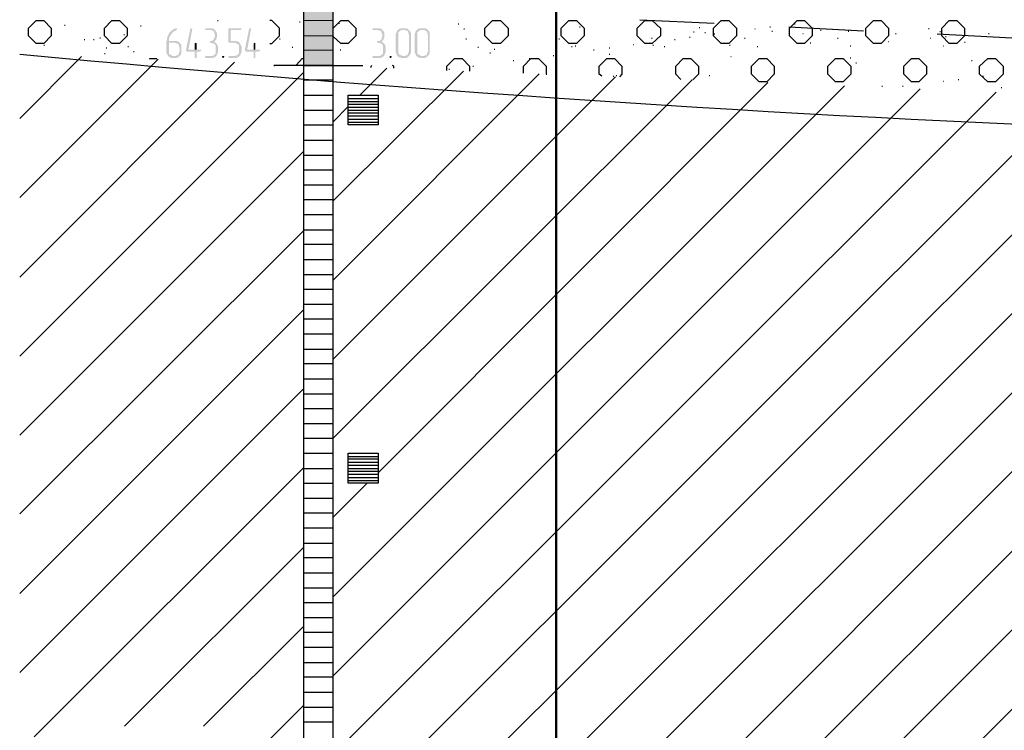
# Model space of a CAD drawing. Header units: millimetres. Extents: x -93479 to 1057970, y -66333 to 172656.
# Tile 114 of 145: x 208524 to 215123, y 44787 to 49551. Entities that reach past the tile are written whole.
import ezdxf

# ---------------------------------------------------------------- set-up
doc = ezdxf.new("R2010")
doc.units = ezdxf.units.MM
doc.layers.add('PDF _Геометрия', color=7, linetype='Continuous')
doc.layers.add('PDF _Сплошная заливка', color=7, linetype='Continuous')
doc.layers.add('РАЗМЕРЫ', color=7, linetype='Continuous', lineweight=9)

# ---------------------------------------------------------------- blocks, each defined once
blk = doc.blocks.new('геология3')
at = {"layer": 'PDF _Сплошная заливка', "transparency": 33554559}
for points in [[(59.5711, -10.6732), (59.5694, -10.6732), (59.5678, -10.6748), (59.5644, -10.6748), (59.5628, -10.6765), (59.5611, -10.6782), (59.5594, -10.6782), (59.5578, -10.6798), (59.5561, -10.6815), (59.5544, -10.6832), (59.5528, -10.6848), (59.5511, -10.6865), (59.5511, -10.6882), (59.5494, -10.6898), (59.5494, -10.6915), (59.5478, -10.6948), (59.5478, -10.6965), (59.5461, -10.6982), (59.5461, -10.7048), (59.5444, -10.7082), (59.5444, -10.7365), (59.5461, -10.7398), (59.5461, -10.7415), (59.5478, -10.7432), (59.5478, -10.7448), (59.5494, -10.7465), (59.5611, -10.7465), (59.5594, -10.7448), (59.5578, -10.7448), (59.5561, -10.7432), (59.5544, -10.7432), (59.5528, -10.7415), (59.5511, -10.7382), (59.5511, -10.7115), (59.5794, -10.7115), (59.5778, -10.7098), (59.5761, -10.7082), (59.5744, -10.7082), (59.5711, -10.7065), (59.5511, -10.7065), (59.5511, -10.6998), (59.5528, -10.6982), (59.5528, -10.6965), (59.5544, -10.6948), (59.5544, -10.6932), (59.5561, -10.6915), (59.5578, -10.6898), (59.5578, -10.6882), (59.5594, -10.6865), (59.5611, -10.6848), (59.5628, -10.6832), (59.5644, -10.6815), (59.5678, -10.6798), (59.5694, -10.6798), (59.5711, -10.6782), (59.5728, -10.6765), (59.5728, -10.6732)], [(59.6111, -10.6732), (59.6094, -10.6732), (59.6078, -10.6748), (59.5961, -10.7315), (59.5978, -10.7332), (59.5994, -10.7348), (59.6194, -10.7348), (59.6194, -10.7515), (59.6244, -10.7515), (59.6244, -10.7482), (59.6244, -10.7348), (59.6328, -10.7348), (59.6361, -10.7332), (59.6361, -10.7298), (59.6028, -10.7298), (59.6128, -10.6765), (59.6128, -10.6732)], [(59.6611, -10.6732), (59.6478, -10.6732), (59.6461, -10.6765), (59.6478, -10.6782), (59.6628, -10.6782), (59.6644, -10.6798), (59.6678, -10.6798), (59.6694, -10.6815), (59.6694, -10.6832), (59.6711, -10.6848), (59.6711, -10.6882), (59.6728, -10.6898), (59.6728, -10.6948), (59.6711, -10.6982), (59.6711, -10.6998), (59.6694, -10.7015), (59.6694, -10.7032), (59.6678, -10.7048), (59.6644, -10.7065), (59.6594, -10.7065), (59.6594, -10.7082), (59.6578, -10.7098), (59.6594, -10.7115), (59.6628, -10.7115), (59.6661, -10.7132), (59.6694, -10.7132), (59.6711, -10.7148), (59.6728, -10.7165), (59.6744, -10.7198), (59.6744, -10.7398), (59.6728, -10.7415), (59.6711, -10.7432), (59.6694, -10.7448), (59.6678, -10.7448), (59.6661, -10.7465), (59.6478, -10.7465), (59.6461, -10.7482), (59.6478, -10.7515), (59.6678, -10.7515), (59.6694, -10.7498), (59.6728, -10.7498), (59.6744, -10.7482), (59.6761, -10.7465), (59.6778, -10.7448), (59.6778, -10.7432), (59.6794, -10.7415), (59.6794, -10.7398), (59.6811, -10.7365), (59.6811, -10.7215), (59.6794, -10.7182), (59.6794, -10.7165), (59.6778, -10.7148), (59.6761, -10.7132), (59.6744, -10.7115), (59.6728, -10.7098), (59.6711, -10.7082), (59.6728, -10.7065), (59.6744, -10.7048), (59.6761, -10.7032), (59.6761, -10.6998), (59.6778, -10.6982), (59.6778, -10.6848), (59.6761, -10.6832), (59.6761, -10.6815), (59.6744, -10.6798), (59.6728, -10.6782), (59.6711, -10.6765), (59.6694, -10.6748), (59.6678, -10.6732), (59.6628, -10.6732)], [(59.7394, -10.6732), (59.7094, -10.6732), (59.7078, -10.6748), (59.7078, -10.7098), (59.7094, -10.7115), (59.7261, -10.7115), (59.7278, -10.7132), (59.7294, -10.7132), (59.7311, -10.7148), (59.7328, -10.7148), (59.7344, -10.7165), (59.7361, -10.7182), (59.7361, -10.7398), (59.7344, -10.7415), (59.7328, -10.7432), (59.7311, -10.7448), (59.7278, -10.7448), (59.7261, -10.7465), (59.7094, -10.7465), (59.7078, -10.7482), (59.7094, -10.7515), (59.7294, -10.7515), (59.7311, -10.7498), (59.7344, -10.7498), (59.7361, -10.7482), (59.7378, -10.7465), (59.7394, -10.7448), (59.7394, -10.7432), (59.7411, -10.7415), (59.7411, -10.7382), (59.7428, -10.7365), (59.7428, -10.7215), (59.7411, -10.7182), (59.7411, -10.7165), (59.7394, -10.7148), (59.7378, -10.7132), (59.7378, -10.7115), (59.7361, -10.7098), (59.7328, -10.7082), (59.7311, -10.7082), (59.7294, -10.7065), (59.7144, -10.7065), (59.7144, -10.6782), (59.7411, -10.6782), (59.7428, -10.6765), (59.7411, -10.6732)], [(59.7661, -10.6732), (59.7644, -10.6732), (59.7628, -10.6748), (59.7511, -10.7315), (59.7528, -10.7332), (59.7544, -10.7348), (59.7744, -10.7348), (59.7744, -10.7515), (59.7794, -10.7515), (59.7794, -10.7482), (59.7794, -10.7348), (59.7878, -10.7348), (59.7911, -10.7332), (59.7911, -10.7298), (59.7578, -10.7298), (59.7678, -10.6765), (59.7678, -10.6732)], [(60.1028, -10.6732), (60.0894, -10.6732), (60.0878, -10.6765), (60.0894, -10.6782), (60.1044, -10.6782), (60.1061, -10.6798), (60.1094, -10.6798), (60.1111, -10.6815), (60.1111, -10.6832), (60.1128, -10.6848), (60.1128, -10.6882), (60.1144, -10.6898), (60.1144, -10.6948), (60.1128, -10.6982), (60.1128, -10.6998), (60.1111, -10.7015), (60.1111, -10.7032), (60.1094, -10.7048), (60.1061, -10.7065), (60.1011, -10.7065), (60.1011, -10.7082), (60.0994, -10.7098), (60.1011, -10.7115), (60.1044, -10.7115), (60.1078, -10.7132), (60.1111, -10.7132), (60.1128, -10.7148), (60.1144, -10.7165), (60.1161, -10.7198), (60.1161, -10.7398), (60.1144, -10.7415), (60.1128, -10.7432), (60.1111, -10.7448), (60.1094, -10.7448), (60.1078, -10.7465), (60.0894, -10.7465), (60.0878, -10.7482), (60.0894, -10.7515), (60.1094, -10.7515), (60.1111, -10.7498), (60.1144, -10.7498), (60.1161, -10.7482), (60.1178, -10.7465), (60.1194, -10.7448), (60.1194, -10.7432), (60.1211, -10.7415), (60.1211, -10.7398), (60.1228, -10.7365), (60.1228, -10.7215), (60.1211, -10.7182), (60.1211, -10.7165), (60.1194, -10.7148), (60.1178, -10.7132), (60.1161, -10.7115), (60.1144, -10.7098), (60.1128, -10.7082), (60.1144, -10.7065), (60.1161, -10.7048), (60.1178, -10.7032), (60.1178, -10.6998), (60.1194, -10.6982), (60.1194, -10.6848), (60.1178, -10.6832), (60.1178, -10.6815), (60.1161, -10.6798), (60.1144, -10.6782), (60.1128, -10.6765), (60.1111, -10.6748), (60.1094, -10.6732), (60.1044, -10.6732)], [(60.1728, -10.6732), (60.1628, -10.6732), (60.1611, -10.6748), (60.1578, -10.6748), (60.1561, -10.6765), (60.1544, -10.6782), (60.1528, -10.6798), (60.1528, -10.6815), (60.1511, -10.6832), (60.1511, -10.6848), (60.1494, -10.6882), (60.1494, -10.7365), (60.1511, -10.7398), (60.1511, -10.7415), (60.1528, -10.7432), (60.1528, -10.7448), (60.1544, -10.7465), (60.1561, -10.7482), (60.1578, -10.7498), (60.1611, -10.7498), (60.1628, -10.7515), (60.1778, -10.7515), (60.1794, -10.7498), (60.1811, -10.7498), (60.1828, -10.7482), (60.1844, -10.7465), (60.1661, -10.7465), (60.1644, -10.7448), (60.1628, -10.7448), (60.1611, -10.7432), (60.1594, -10.7432), (60.1578, -10.7415), (60.1561, -10.7382), (60.1561, -10.6848), (60.1578, -10.6832), (60.1594, -10.6815), (60.1611, -10.6798), (60.1628, -10.6798), (60.1644, -10.6782), (60.1844, -10.6782), (60.1828, -10.6765), (60.1811, -10.6748), (60.1794, -10.6748), (60.1761, -10.6732), (60.1744, -10.6732)], [(60.1844, -10.6782), (60.1728, -10.6782), (60.1744, -10.6782), (60.1778, -10.6798), (60.1794, -10.6798), (60.1811, -10.6815), (60.1828, -10.6832), (60.1828, -10.6882), (60.1844, -10.6898), (60.1844, -10.7348), (60.1828, -10.7365), (60.1828, -10.7398), (60.1811, -10.7415), (60.1811, -10.7432), (60.1794, -10.7448), (60.1761, -10.7448), (60.1744, -10.7465), (60.1661, -10.7465), (60.1844, -10.7465), (60.1861, -10.7448), (60.1878, -10.7432), (60.1878, -10.7415), (60.1894, -10.7382), (60.1894, -10.6848), (60.1878, -10.6832), (60.1878, -10.6815), (60.1861, -10.6798)], [(60.2228, -10.6732), (60.2128, -10.6732), (60.2111, -10.6748), (60.2078, -10.6748), (60.2061, -10.6765), (60.2044, -10.6782), (60.2028, -10.6798), (60.2028, -10.6815), (60.2011, -10.6832), (60.2011, -10.6848), (60.1994, -10.6882), (60.1994, -10.7365), (60.2011, -10.7398), (60.2011, -10.7415), (60.2028, -10.7432), (60.2028, -10.7448), (60.2044, -10.7465), (60.2061, -10.7482), (60.2078, -10.7498), (60.2111, -10.7498), (60.2128, -10.7515), (60.2278, -10.7515), (60.2294, -10.7498), (60.2311, -10.7498), (60.2328, -10.7482), (60.2344, -10.7465), (60.2161, -10.7465), (60.2144, -10.7448), (60.2128, -10.7448), (60.2111, -10.7432), (60.2094, -10.7432), (60.2078, -10.7415), (60.2061, -10.7382), (60.2061, -10.6848), (60.2078, -10.6832), (60.2094, -10.6815), (60.2111, -10.6798), (60.2128, -10.6798), (60.2144, -10.6782), (60.2344, -10.6782), (60.2328, -10.6765), (60.2311, -10.6748), (60.2294, -10.6748), (60.2261, -10.6732), (60.2244, -10.6732)], [(60.2344, -10.6782), (60.2228, -10.6782), (60.2244, -10.6782), (60.2278, -10.6798), (60.2294, -10.6798), (60.2311, -10.6815), (60.2328, -10.6832), (60.2328, -10.6882), (60.2344, -10.6898), (60.2344, -10.7348), (60.2328, -10.7365), (60.2328, -10.7398), (60.2311, -10.7415), (60.2311, -10.7432), (60.2294, -10.7448), (60.2261, -10.7448), (60.2244, -10.7465), (60.2161, -10.7465), (60.2344, -10.7465), (60.2361, -10.7448), (60.2378, -10.7432), (60.2378, -10.7415), (60.2394, -10.7382), (60.2394, -10.6848), (60.2378, -10.6832), (60.2378, -10.6815), (60.2361, -10.6798)], [(59.5794, -10.7115), (59.5678, -10.7115), (59.5694, -10.7132), (59.5744, -10.7132), (59.5761, -10.7148), (59.5778, -10.7165), (59.5778, -10.7215), (59.5794, -10.7232), (59.5794, -10.7348), (59.5778, -10.7365), (59.5778, -10.7398), (59.5761, -10.7415), (59.5761, -10.7432), (59.5744, -10.7448), (59.5711, -10.7448), (59.5694, -10.7465), (59.5494, -10.7465), (59.5511, -10.7482), (59.5528, -10.7498), (59.5561, -10.7498), (59.5578, -10.7515), (59.5728, -10.7515), (59.5744, -10.7498), (59.5761, -10.7498), (59.5778, -10.7482), (59.5794, -10.7465), (59.5811, -10.7448), (59.5828, -10.7432), (59.5828, -10.7415), (59.5844, -10.7398), (59.5844, -10.7182), (59.5828, -10.7165), (59.5828, -10.7148), (59.5811, -10.7132)], [(59.6228, -10.7115), (59.6194, -10.7132), (59.6194, -10.7148), (59.6194, -10.7298), (59.6028, -10.7298), (59.6244, -10.7298), (59.6244, -10.7132)], [(59.7778, -10.7115), (59.7744, -10.7132), (59.7744, -10.7148), (59.7744, -10.7298), (59.7578, -10.7298), (59.7794, -10.7298), (59.7794, -10.7132)], [(59.6944, -10.7465), (59.6928, -10.7465), (59.6911, -10.7482), (59.6928, -10.7515), (59.6961, -10.7515), (59.6961, -10.7498), (59.6978, -10.7482), (59.6961, -10.7465)], [(60.1361, -10.7465), (60.1344, -10.7465), (60.1328, -10.7482), (60.1344, -10.7515), (60.1378, -10.7515), (60.1378, -10.7498), (60.1394, -10.7482), (60.1378, -10.7465)]]:
    blk.add_hatch(color=7, dxfattribs=at).paths.add_polyline_path(points)
at = {"layer": 'PDF _Геометрия', "color": 7, "lineweight": 25}
for points in [[(59.9844, -18.6448), (59.9061, -18.6448), (59.9844, -18.6448), (59.9844, -14.5898), (59.9844, -9.5898), (59.9061, -9.5898), (59.9061, -14.5898), (59.9061, -18.6448), (59.9844, -18.6448), (60.0628, -18.5665)], [(59.2761, -10.6648), (59.2778, -10.6648)], [(59.4761, -10.6665), (59.4778, -10.6665)], [(59.6794, -10.6532), (59.6811, -10.6532)], [(59.8178, -10.7132), (59.8228, -10.7132), (59.8428, -10.6932), (59.8428, -10.6732), (59.8228, -10.6532), (59.8178, -10.6532)], [(59.8961, -10.6565), (59.8978, -10.6565)], [(59.9844, -10.6732), (60.0044, -10.6532), (60.0244, -10.6532), (60.0444, -10.6732), (60.0444, -10.6932), (60.0244, -10.7132), (60.0044, -10.7132), (59.9844, -10.6948)], [(59.9994, -10.6598), (60.0011, -10.6598)], [(60.3144, -10.6615), (60.3161, -10.6615)], [(60.6344, -10.6698), (60.6361, -10.6698)], [(60.7928, -10.6515), (60.9894, -10.6598)], [(60.9494, -10.6715), (60.9511, -10.6715)], [(61.1361, -10.6698), (61.1378, -10.6698)], [(61.1861, -10.6698), (61.3828, -10.6798)], [(61.2011, -10.6615), (61.2028, -10.6615)], [(59.3694, -10.6982), (59.3711, -10.6982)], [(59.4328, -10.6898), (59.4344, -10.6898)], [(60.3294, -10.6748), (60.3311, -10.6748)], [(60.9244, -10.6965), (60.9261, -10.6965)], [(60.9344, -10.6825), (60.9361, -10.6825)], [(60.9644, -10.6848), (60.9661, -10.6848)], [(60.9894, -10.6882), (60.9911, -10.6882)], [(61.0961, -10.6748), (61.0978, -10.6748)], [(61.1411, -10.6808), (61.1428, -10.6808)], [(61.2228, -10.6875), (61.2244, -10.6875)], [(61.2694, -10.6782), (61.2711, -10.6782)], [(61.3428, -10.6808), (61.3444, -10.6808)], [(61.4678, -10.6875), (61.4694, -10.6875)], [(61.5544, -10.6741), (61.5561, -10.6741)], [(61.5778, -10.6882), (61.7744, -10.6982)], [(61.5844, -10.6815), (61.5861, -10.6815)], [(61.5994, -10.6948), (61.6011, -10.6948)], [(61.7128, -10.6875), (61.7144, -10.6875)], [(59.2211, -10.7182), (59.2228, -10.7182)], [(59.3278, -10.7032), (59.3294, -10.7032)], [(59.3528, -10.7032), (59.3544, -10.7032)], [(59.4428, -10.7215), (59.4444, -10.7215)], [(59.8428, -10.7015), (59.8444, -10.7015)], [(59.8761, -10.7232), (59.8778, -10.7232)], [(60.3344, -10.7015), (60.3361, -10.7015)], [(60.3661, -10.7232), (60.3678, -10.7232)], [(60.5794, -10.7015), (60.5811, -10.7015)], [(60.6128, -10.7215), (60.6144, -10.7215)], [(60.6228, -10.7198), (60.6244, -10.7198)], [(60.7761, -10.7165), (60.7778, -10.7165)], [(60.8244, -10.6998), (60.8261, -10.6998)], [(60.8278, -10.7182), (60.8294, -10.7182)], [(60.8578, -10.7215), (60.8594, -10.7215)], [(60.8844, -10.7032), (60.8861, -10.7032)], [(61.0294, -10.7182), (61.0311, -10.7182)], [(61.0694, -10.6998), (61.0711, -10.6998)], [(61.1028, -10.7215), (61.1044, -10.7215)], [(61.2428, -10.7115), (61.2444, -10.7115)], [(61.3144, -10.6998), (61.3161, -10.6998)], [(61.3478, -10.7198), (61.3494, -10.7198)], [(61.4478, -10.7082), (61.4494, -10.7082)], [(61.5594, -10.6998), (61.5611, -10.6998)], [(61.5928, -10.7198), (61.5944, -10.7198)], [(61.6494, -10.7098), (61.6511, -10.7098)], [(59.1578, -10.9115), (59.3211, -10.7482)], [(59.3811, -10.7398), (59.3828, -10.7398)], [(59.3861, -10.7248), (59.3878, -10.7248)], [(59.4578, -10.7348), (59.4594, -10.7348)], [(60.0028, -10.7298), (60.0044, -10.7298)], [(60.3978, -10.7382), (60.3994, -10.7382)], [(60.4094, -10.7282), (60.4111, -10.7282)], [(60.5644, -10.7448), (60.5661, -10.7448)], [(60.6711, -10.7298), (60.6728, -10.7298)], [(60.7128, -10.7248), (60.7144, -10.7248)], [(60.7128, -10.7415), (60.7144, -10.7415)], [(61.0328, -10.7482), (61.0344, -10.7482)], [(59.1578, -11.1198), (59.5228, -10.7548)], [(59.1578, -11.3298), (59.7244, -10.7632)], [(59.5011, -10.7548), (59.5011, -10.7532), (59.5194, -10.7532)], [(59.9461, -10.7715), (59.9444, -10.7715), (59.8278, -10.7715), (59.8294, -10.7715)], [(59.8878, -10.7698), (59.9028, -10.7532), (59.9061, -10.7532)], [(59.9078, -10.7715), (59.9061, -10.7715), (59.9844, -10.7715), (59.9061, -10.7715), (59.9844, -10.7715)], [(59.9444, -10.7715), (60.0628, -10.7715)], [(60.0844, -10.7765), (60.0844, -10.7732), (60.0861, -10.7715)], [(60.1444, -10.7782), (60.1444, -10.7732), (60.1411, -10.7715)], [(60.2844, -10.7848), (60.2844, -10.7732), (60.3044, -10.7532), (60.3244, -10.7532), (60.3444, -10.7732), (60.3444, -10.7865)], [(60.3528, -10.7732), (60.3544, -10.7732)], [(60.4594, -10.7582), (60.4611, -10.7582)], [(60.4861, -10.7915), (60.4861, -10.7732), (60.5061, -10.7532), (60.5261, -10.7532), (60.5461, -10.7732), (60.5461, -10.7948), (60.5478, -10.7948)], [(60.5011, -10.7532), (60.5028, -10.7532)], [(60.6928, -10.7998), (60.6861, -10.7948), (60.6861, -10.7732), (60.7061, -10.7532), (60.7261, -10.7532), (60.7461, -10.7732), (60.7461, -10.7948), (60.7394, -10.8015)], [(60.7278, -10.7548), (60.7294, -10.7548)], [(60.9011, -10.8082), (60.8878, -10.7948), (60.8878, -10.7732), (60.9078, -10.7532), (60.9278, -10.7532), (60.9478, -10.7732), (60.9478, -10.7948), (60.9328, -10.8098)], [(61.3478, -10.7515), (61.3494, -10.7515)], [(61.3628, -10.7648), (61.3644, -10.7648)], [(61.6678, -10.7582), (61.6694, -10.7582)], [(59.1578, -11.5382), (59.9061, -10.7898)], [(59.9844, -11.1282), (60.3278, -10.7865)], [(59.9844, -11.3382), (60.5278, -10.7932)], [(59.9844, -11.5465), (60.7294, -10.8015)], [(60.0544, -10.8498), (60.1261, -10.7782)], [(60.2894, -10.7815), (60.2911, -10.7815)], [(60.7228, -10.7998), (60.7244, -10.7998)], [(60.7311, -10.7982), (60.7328, -10.7982)], [(60.9761, -10.7982), (60.9778, -10.7982)], [(61.6978, -10.7998), (61.6994, -10.7998)], [(59.9061, -11.7548), (59.9844, -11.7548), (60.9311, -10.8098)], [(59.9061, -10.8098), (59.9844, -10.8098)], [(59.9844, -12.1732), (61.3328, -10.8248)], [(60.1028, -11.8465), (61.1311, -10.8165)], [(61.4311, -10.8265), (61.4328, -10.8265)], [(61.4861, -10.8265), (61.4878, -10.8265)], [(61.5928, -10.8132), (61.5944, -10.8132)], [(61.6328, -10.8082), (61.6344, -10.8082)], [(59.9061, -10.8498), (59.9844, -10.8498)], [(59.9844, -12.3815), (61.5328, -10.8332)], [(59.9844, -12.5898), (61.7328, -10.8415)], [(60.0694, -12.7132), (61.9344, -10.8498)], [(61.7461, -10.8298), (61.7478, -10.8298)], [(59.9844, -13.0082), (62.1344, -10.8582)], [(59.9844, -13.2165), (62.3344, -10.8665)], [(59.9844, -13.4248), (62.5361, -10.8748)], [(59.9844, -10.9198), (60.0244, -10.8798)], [(60.0244, -10.8582), (60.1028, -10.8582)], [(60.0244, -10.8665), (60.1028, -10.8665)], [(60.0244, -10.8732), (60.1028, -10.8732)], [(59.9061, -10.8898), (59.9844, -10.8898)], [(59.9844, -13.6348), (62.7361, -10.8815)], [(59.9844, -14.0515), (63.1394, -10.8965)], [(59.9844, -14.2598), (63.3411, -10.9048)], [(60.0244, -10.8815), (60.1028, -10.8815)], [(60.0244, -10.8898), (60.1028, -10.8898)], [(60.0244, -10.8965), (60.1028, -10.8965)], [(60.0244, -10.9048), (60.1028, -10.9048)], [(60.0644, -13.7632), (62.9378, -10.8898)], [(59.9061, -10.9282), (59.9844, -10.9282)], [(60.0244, -10.9132), (60.1028, -10.9132)], [(60.0244, -10.9215), (60.1028, -10.9215)], [(59.9061, -10.9682), (59.9844, -10.9682)], [(59.1578, -11.7465), (59.9061, -10.9982)], [(59.9061, -11.0082), (59.9844, -11.0082)], [(59.9061, -11.0465), (59.9844, -11.0465)], [(59.9061, -11.0865), (59.9844, -11.0865)], [(59.9061, -11.1248), (59.9844, -11.1248)], [(59.9061, -11.1648), (59.9844, -11.1648)], [(59.1578, -11.9548), (59.9061, -11.2082)], [(59.9061, -11.2048), (59.9844, -11.2048)], [(59.9061, -11.2432), (59.9844, -11.2432)], [(59.9061, -11.2832), (59.9844, -11.2832)], [(59.9061, -11.3232), (59.9844, -11.3232)], [(59.9061, -11.3615), (59.9844, -11.3615)], [(59.1578, -12.1648), (59.9061, -11.4165)], [(59.9061, -11.4015), (59.9844, -11.4015)], [(59.9061, -11.4398), (59.9844, -11.4398)], [(59.9061, -11.4798), (59.9844, -11.4798)], [(59.9061, -11.5198), (59.9844, -11.5198)], [(59.9061, -11.5582), (59.9844, -11.5582)], [(59.9061, -11.5982), (59.9844, -11.5982)], [(59.1578, -12.3732), (59.9061, -11.6248)], [(59.9061, -11.6382), (59.9844, -11.6382)], [(59.9061, -11.6765), (59.9844, -11.6765)], [(59.9061, -11.7165), (59.9844, -11.7165)], [(59.9061, -11.7948), (59.9844, -11.7948)], [(60.0244, -11.8032), (60.1028, -11.8032)], [(60.0244, -11.8098), (60.1028, -11.8098)], [(59.1961, -12.5432), (59.9061, -11.8332)], [(59.9061, -11.8348), (59.9844, -11.8348)], [(60.0244, -11.8182), (60.1028, -11.8182)], [(60.0244, -11.8265), (60.1028, -11.8265)], [(60.0244, -11.8348), (60.1028, -11.8348)], [(60.0244, -11.8415), (60.1028, -11.8415)], [(60.0244, -11.8498), (60.1028, -11.8498)], [(60.0244, -11.8582), (60.1028, -11.8582)], [(60.0244, -11.8665), (60.1028, -11.8665)], [(59.9061, -11.8732), (59.9844, -11.8732)], [(59.9844, -11.9632), (60.0744, -11.8732)], [(59.9061, -11.9132), (59.9844, -11.9132)], [(59.9061, -11.9515), (59.9844, -11.9515)], [(59.9061, -11.9915), (59.9844, -11.9915)], [(59.4344, -12.5148), (59.9061, -12.0432)], [(59.9061, -12.0315), (59.9844, -12.0315)], [(59.9061, -12.0698), (59.9844, -12.0698)], [(59.9061, -12.1098), (59.9844, -12.1098)], [(59.9061, -12.1498), (59.9844, -12.1498)], [(59.9061, -12.1882), (59.9844, -12.1882)], [(59.9061, -12.2282), (59.9844, -12.2282)], [(59.6428, -12.5148), (59.9061, -12.2515)], [(59.9061, -12.2665), (59.9844, -12.2665)], [(59.9061, -12.3065), (59.9844, -12.3065)], [(59.9061, -12.3465), (59.9844, -12.3465)], [(59.9061, -12.3848), (59.9844, -12.3848)], [(59.9061, -12.4248), (59.9844, -12.4248)], [(59.7628, -12.6032), (59.9061, -12.4598)], [(59.9061, -12.4648), (59.9844, -12.4648)], [(59.9061, -12.5032), (59.9844, -12.5032)]]:
    blk.add_lwpolyline(points, dxfattribs=at)
for points in [[(59.1811, -10.6932), (59.1811, -10.6732), (59.2011, -10.6532), (59.2211, -10.6532), (59.2411, -10.6732), (59.2411, -10.6932), (59.2211, -10.7132), (59.2011, -10.7132)], [(59.3811, -10.6932), (59.3811, -10.6732), (59.4011, -10.6532), (59.4211, -10.6532), (59.4411, -10.6732), (59.4411, -10.6932), (59.4211, -10.7132), (59.4011, -10.7132)], [(60.3844, -10.6932), (60.3844, -10.6732), (60.4044, -10.6532), (60.4261, -10.6532), (60.4461, -10.6732), (60.4461, -10.6932), (60.4261, -10.7132), (60.4044, -10.7132)], [(60.5861, -10.6932), (60.5861, -10.6732), (60.6061, -10.6532), (60.6261, -10.6532), (60.6461, -10.6732), (60.6461, -10.6932), (60.6261, -10.7132), (60.6061, -10.7132)], [(60.7861, -10.6932), (60.7861, -10.6732), (60.8061, -10.6532), (60.8261, -10.6532), (60.8478, -10.6732), (60.8478, -10.6932), (60.8261, -10.7132), (60.8061, -10.7132)], [(60.9878, -10.6932), (60.9878, -10.6732), (61.0078, -10.6532), (61.0278, -10.6532), (61.0478, -10.6732), (61.0478, -10.6932), (61.0278, -10.7132), (61.0078, -10.7132)], [(61.1878, -10.6932), (61.1878, -10.6732), (61.2078, -10.6532), (61.2278, -10.6532), (61.2478, -10.6732), (61.2478, -10.6932), (61.2278, -10.7132), (61.2078, -10.7132)], [(61.3894, -10.6932), (61.3894, -10.6732), (61.4094, -10.6532), (61.4294, -10.6532), (61.4494, -10.6732), (61.4494, -10.6932), (61.4294, -10.7132), (61.4094, -10.7132)], [(61.5894, -10.6932), (61.5894, -10.6732), (61.6094, -10.6532), (61.6294, -10.6532), (61.6494, -10.6732), (61.6494, -10.6932), (61.6294, -10.7132), (61.6094, -10.7132)], [(61.0878, -10.7948), (61.0878, -10.7732), (61.1078, -10.7532), (61.1278, -10.7532), (61.1478, -10.7732), (61.1478, -10.7948), (61.1278, -10.8148), (61.1078, -10.8148)], [(61.2894, -10.7948), (61.2894, -10.7732), (61.3094, -10.7532), (61.3294, -10.7532), (61.3494, -10.7732), (61.3494, -10.7948), (61.3294, -10.8148), (61.3094, -10.8148)], [(61.4894, -10.7948), (61.4894, -10.7732), (61.5094, -10.7532), (61.5294, -10.7532), (61.5494, -10.7732), (61.5494, -10.7948), (61.5294, -10.8148), (61.5094, -10.8148)], [(61.6894, -10.7948), (61.6894, -10.7732), (61.7111, -10.7532), (61.7311, -10.7532), (61.7511, -10.7732), (61.7511, -10.7948), (61.7311, -10.8148), (61.7111, -10.8148)], [(60.0244, -10.9282), (60.0244, -10.8498), (60.1028, -10.8498), (60.1028, -10.9282)], [(60.0244, -11.8732), (60.0244, -11.7948), (60.1028, -11.7948), (60.1028, -11.8732)]]:
    blk.add_lwpolyline(points, close=True, dxfattribs=at)
at = {"layer": 'PDF _Геометрия', "color": 7, "lineweight": 5}
for points in [[(59.9844, -10.6532), (59.9061, -10.6532)], [(59.9844, -10.6932), (59.9061, -10.6932)], [(59.9844, -10.7315), (59.9061, -10.7315)], [(59.9844, -10.7715), (59.9061, -10.7715), (59.9844, -10.7715)]]:
    blk.add_lwpolyline(points, dxfattribs=at)
at = {"layer": 'PDF _Геометрия', "color": 7, "lineweight": 25}
blk.add_arc((64.2379, 42.6629), 53.6454, 264.56607, 277.44911, dxfattribs=at)
at = {"layer": 'PDF _Сплошная заливка', "color": 7, "lineweight": 5, "transparency": 33554559}
for points in [[(59.9844, -10.6132), (59.9061, -10.6132), (59.9844, -10.6532)], [(59.9061, -10.6132), (59.9844, -10.6532), (59.9061, -10.6532)], [(59.9844, -10.6532), (59.9061, -10.6532), (59.9844, -10.6932)], [(59.9061, -10.6532), (59.9844, -10.6932), (59.9061, -10.6932)], [(59.9844, -10.6932), (59.9061, -10.6932), (59.9844, -10.7315)], [(59.9061, -10.6932), (59.9844, -10.7315), (59.9061, -10.7315)], [(59.9844, -10.7315), (59.9061, -10.7315), (59.9844, -10.7715)], [(59.9061, -10.7315), (59.9844, -10.7715), (59.9061, -10.7715)]]:
    blk.add_solid(points, dxfattribs=at)

msp = doc.modelspace()

# ---------------------------------------------------------------- linework, layer by layer
at = {"layer": 'РАЗМЕРЫ', "color": 7, "lineweight": 50}
msp.add_lwpolyline([(219295.1, 50286.6), (212120.2, 50286.6), (212120.2, 36025.4), (219295.1, 36025.4)], close=True, dxfattribs=at)

# ---------------------------------------------------------------- block references
at = {"color": 7, "xscale": 2541.29606099, "yscale": 2541.29606099, "zscale": 2541.29606099}
msp.add_blockref('геология3', (58186.8, 76618), dxfattribs=at)

doc.saveas('drawing.dxf')
